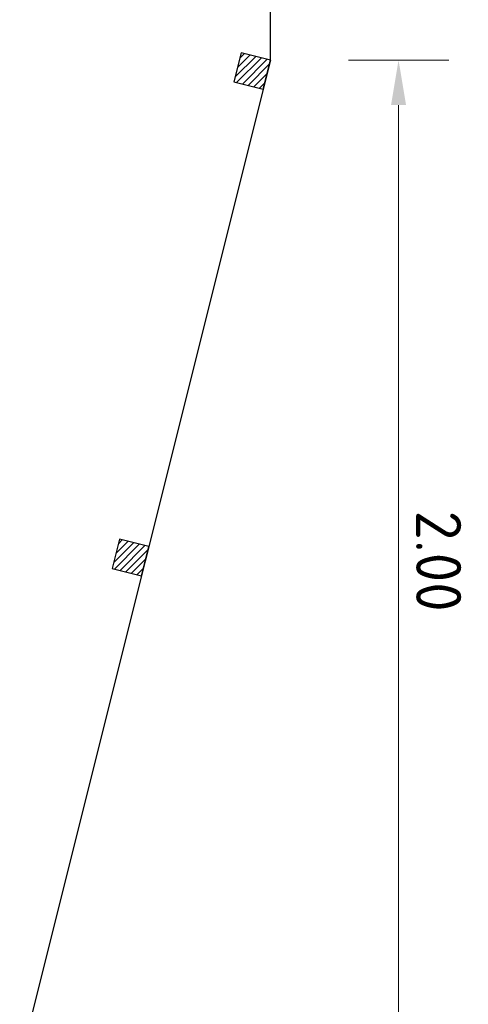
# Model space of a CAD drawing. Header units: metres. Extents: x 232680 to 233262, y 554200 to 554550.
# Tile 70 of 254: x 232747.625 to 232748.52, y 554426.555 to 554428.52. Entities that reach past the tile are written whole.
import ezdxf

# ---------------------------------------------------------------- set-up
doc = ezdxf.new("R2010")
doc.units = ezdxf.units.M
doc.layers.get('Defpoints').update_dxf_attribs({"color": 241})
for name, color, linetype, lineweight in [('N-WE-FC-PAAL_HOUT-GD', 7, 'Continuous', 25), ('N-WE-FC-PAAL_HOUT_OPLANGER-AD', 252, 'Continuous', 18), ('N-WE-KC-KUNSTSTOFVORM-GD', 84, 'Continuous', 30), ('X-XX-AL-M', 7, 'Continuous', 18)]:
    doc.layers.add(name, color=color, linetype=linetype, lineweight=lineweight)
doc.styles.add('NLCS-ISO-ANNOTATIEF-T18', font='NLCS-ISO.ttf', dxfattribs={"height": 1.8})
doc.dimstyles.new('NLCS-ANNOTATIEF-T18-PIJL_L2_H3', dxfattribs={"dimtxt": 1.8, "dimasz": 1.8, "dimexe": 2, "dimexo": 2, "dimgap": 0.7, "dimtad": 1, "dimzin": 0, "dimdsep": 46, "dimtxsty": 'NLCS-ISO-ANNOTATIEF-T18', "dimcen": 0, "dimdle": 2, "dimclrd": 256, "dimclre": 256, "dimclrt": 256, "dimadec": 3, "dimazin": 0, "dimtfac": 1, "dimtofl": 0, "dimtmove": 0, "dimatfit": 3, "dimfxl": 2, "dimfxlon": 1, "dimtfillclr": 256, "dimtolj": 1, "dimtzin": 0, "dimlwd": -1, "dimlwe": -1, "dimarcsym": 0})

# ---------------------------------------------------------------- blocks, each defined once
blk = doc.blocks.new('*D80')
at = {"layer": 'Defpoints', "color": 0, "transparency": 16777216}
for p in [(232748.1252, 554428.4397), (232748.3805, 554428.4397), (232747.6252, 554426.4397)]:
    blk.add_point(p, dxfattribs=at)
at = {"layer": 'X-XX-AL-M', "transparency": 16777216}
for p, q in [((232748.2805, 554428.4397), (232748.4805, 554428.4397)), ((232748.3805, 554426.5297), (232748.3805, 554428.3497)), ((232748.2805, 554426.4397), (232748.4805, 554426.4397))]:
    blk.add_line(p, q, dxfattribs=at)
for points in [[(232748.3655, 554428.3497), (232748.3955, 554428.3497), (232748.3805, 554428.4397)], [(232748.3655, 554426.5297), (232748.3955, 554426.5297), (232748.3805, 554426.4397)]]:
    blk.add_solid(points, dxfattribs=at)
at = {"layer": 'X-XX-AL-M', "transparency": 16777216, "insert": (232748.4605, 554427.4397), "char_height": 0.09, "attachment_point": 5, "rotation": 270, "style": 'NLCS-ISO-ANNOTATIEF-T18'}
blk.add_mtext('\\A1;2.00', dxfattribs=at)

msp = doc.modelspace()

# ---------------------------------------------------------------- hatches: boundary and pattern name
at = {"layer": 'N-WE-FC-PAAL_HOUT_OPLANGER-AD'}
h = msp.add_hatch(dxfattribs=at)
h.set_pattern_fill('ACO-HOUT_02', color=256, pattern_type=2)
h.set_pattern_definition([(45, (0, 0.350184), (-0.00707106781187, 0.00707106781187), [])])
h.paths.add_polyline_path([(232748.0524, 554428.396), (232748.1106, 554428.3815), (232748.1252, 554428.4397), (232748.067, 554428.4542)])
h = msp.add_hatch(dxfattribs=at)
h.set_pattern_fill('ACO-HOUT_02', color=256, pattern_type=2)
h.set_pattern_definition([(45, (-0.072572, 0.059895), (-0.00707106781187, 0.00707106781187), [])])
h.paths.add_polyline_path([(232747.8097, 554427.4251), (232747.8679, 554427.4106), (232747.8825, 554427.4688), (232747.8242, 554427.4833)])

# ---------------------------------------------------------------- linework, layer by layer
at = {"layer": 'N-WE-FC-PAAL_HOUT-GD', "flags": 128}
for points in [[(232748.0524, 554428.396), (232748.1106, 554428.3815), (232748.1252, 554428.4397), (232748.067, 554428.4542)], [(232747.8097, 554427.4251), (232747.8679, 554427.4106), (232747.8825, 554427.4688), (232747.8242, 554427.4833)]]:
    msp.add_lwpolyline(points, close=True, dxfattribs=at)
at = {"layer": 'N-WE-KC-KUNSTSTOFVORM-GD', "flags": 128}
for points in [[(232748.1252, 554428.4397), (232748.1252, 554430.8188)], [(232748.1252, 554428.4397), (232747.6252, 554426.4397)]]:
    msp.add_lwpolyline(points, dxfattribs=at)

# ---------------------------------------------------------------- dimensions: what is measured, and where the dimension line sits
at = {"layer": 'X-XX-AL-M'}
dim = msp.add_linear_dim(base=(232748.3805, 554428.4397), p1=(232747.6252, 554426.4397), p2=(232748.1252, 554428.4397), angle=90, dimstyle='NLCS-ANNOTATIEF-T18-PIJL_L2_H3', override={"dimtad": 4}, dxfattribs=at)
dim.commit()
dim.dimension.update_dxf_attribs({"geometry": '*D80', "text_midpoint": (232748.4605, 554427.4397)})

doc.saveas('drawing.dxf')
